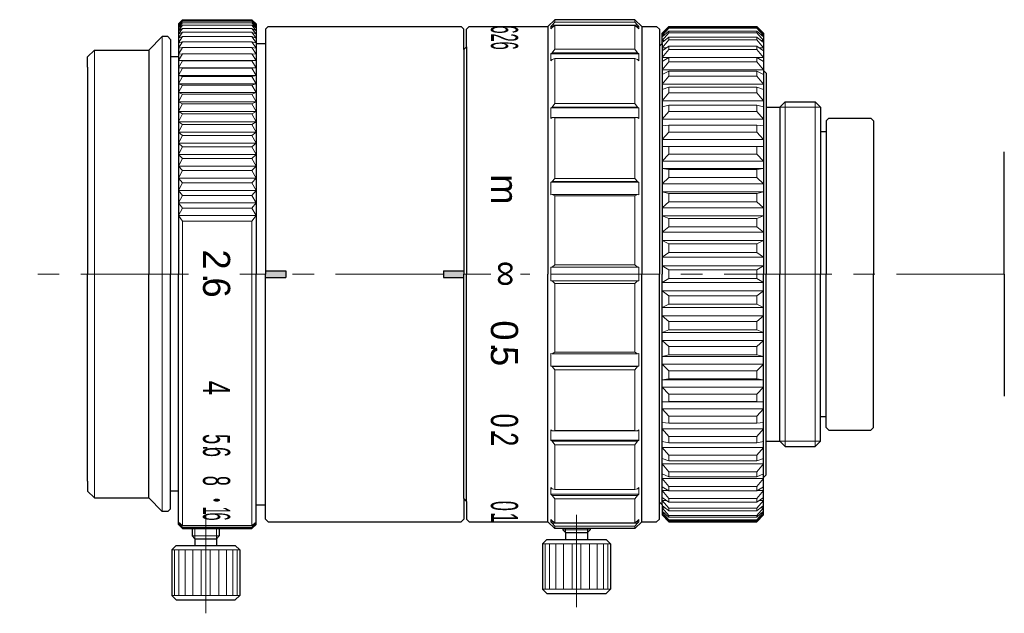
# Model space of a CAD drawing. Header units: millimetres. Extents: x -36 to 180, y 35 to 319.
import ezdxf
from ezdxf.enums import TextEntityAlignment as Align

# ---------------------------------------------------------------- set-up
doc = ezdxf.new("R2010")
doc.units = ezdxf.units.MM
doc.header["$LTSCALE"] = 0.25
doc.linetypes.add('CENTER', pattern=[50.8, 31.75, -6.35, 6.35, -6.35])
for name, color, linetype, lineweight in [('01_中心線', 1, 'CENTER', 20), ('02_ﾊｯﾁﾝｸﾞ・遮光線', 7, 'Continuous', 9), ('03_寸法・文字', 50, 'Continuous', 20), ('iris＆image_circle', 7, 'Continuous', 30), ('画層1', 7, 'Continuous', 30)]:
    doc.layers.add(name, color=color, linetype=linetype, lineweight=lineweight)
doc.styles.add('VS Standard', font='txt', dxfattribs={"height": 3})

msp = doc.modelspace()

# ---------------------------------------------------------------- hatches: boundary and pattern name
at = {"layer": '02_ﾊｯﾁﾝｸﾞ・遮光線'}
h = msp.add_hatch(color=256, dxfattribs=at)
h.dxf.hatch_style = 1
edge = h.paths.add_edge_path()
edge.add_ellipse((-21.745, 283.34), major_axis=(-0.247, 0), ratio=0.449994, start_angle=0, end_angle=360)
at = {"layer": '03_寸法・文字'}
h = msp.add_hatch(color=256, dxfattribs=at)
h.dxf.hatch_style = 1
h.paths.add_polyline_path([(-16.65, 300.25), (-18.15, 300.25), (-18.15, 299.75), (-16.65, 299.75)])
h = msp.add_hatch(color=256, dxfattribs=at)
h.dxf.hatch_style = 1
h.paths.add_polyline_path([(-3.55, 300.25), (-5.05, 300.25), (-5.05, 299.75), (-3.55, 299.75)])

# ---------------------------------------------------------------- linework, layer by layer
at = {"layer": '01_中心線'}
for p, q in [((-23.813, 300), (-36.25, 300)), ((-18.15, 300), (-20.03, 300)), ((-5.05, 300), (-16.65, 300)), ((-1.547, 300), (-3.55, 300)), ((36.25, 300), (0.63, 300)), ((-22.55, 275), (-22.55, 282.25)), ((4.75, 282.25), (4.75, 275.45))]:
    msp.add_line(p, q, dxfattribs=at)
at = {"layer": 'iris＆image_circle'}
for q in [(36.25, 309.004), (36.25, 290.996)]:
    msp.add_line((36.25, 300), q, dxfattribs=at)
at = {"layer": '画層1'}
for p, q in [((-24.55, 318.45), (-24.25, 318.75)), ((-24.55, 318.45), (-24.55, 316)), ((-24.25, 318.75), (-19.15, 318.75)), ((-19.15, 318.75), (-18.85, 318.45)), ((-18.85, 318.45), (-18.85, 317)), ((3.15, 318.75), (2.65, 318.25)), ((9.05, 318.75), (3.15, 318.75)), ((9.55, 318.25), (9.05, 318.75)), ((-18.15, 318.05), (-17.95, 318.25)), ((-18.15, 318.05), (-18.15, 317)), ((-17.95, 318.25), (-3.75, 318.25)), ((-3.75, 318.25), (-3.55, 318.05)), ((-3.55, 316.55), (-3.55, 318.05)), ((-3.15, 318.25), (-3.35, 318.05)), ((-3.35, 316.75), (-3.35, 318.05)), ((-3.15, 318.25), (2.65, 318.25)), ((2.65, 318.25), (2.65, 300)), ((9.55, 318.25), (10.65, 318.25)), ((9.55, 318.25), (9.55, 300)), ((10.65, 318.25), (10.85, 318.05)), ((10.85, 318.05), (10.85, 316.8)), ((11.55, 318.25), (11.05, 317.75)), ((11.55, 318.25), (11.05, 317.75)), ((11.05, 317), (11.05, 317.75)), ((11.05, 317), (11.05, 317.75)), ((11.55, 318.25), (18.02, 318.25)), ((11.55, 318.25), (18.02, 318.25)), ((18.02, 318.25), (18.52, 317.75)), ((18.02, 318.25), (18.52, 317.75)), ((18.52, 317.75), (18.52, 315)), ((18.52, 317.75), (18.52, 315)), ((-25.75, 317.5), (-26.75, 316.5)), ((-25.35, 317.5), (-25.75, 317.5)), ((-25.35, 317.5), (-25.15, 317.3)), ((-25.15, 317.3), (-25.15, 316)), ((-18.85, 317), (-18.15, 317)), ((-18.85, 317), (-18.85, 300)), ((-18.15, 317), (-18.15, 300)), ((10.85, 316.8), (11.05, 317)), ((11.05, 317), (11.05, 300)), ((11.05, 317), (11.05, 300)), ((-31.25, 316), (-30.75, 316.5)), ((-30.75, 316.5), (-26.75, 316.5)), ((-26.75, 316.5), (-26.75, 300)), ((-3.35, 316.75), (-3.55, 316.55)), ((-3.55, 316.55), (-3.55, 300)), ((-3.35, 316.75), (-3.35, 316.75)), ((-3.35, 316.75), (-3.35, 300)), ((10.85, 316.8), (10.85, 300)), ((-31.25, 315.25), (-31.25, 316)), ((-24.55, 316), (-25.15, 316)), ((-25.15, 316), (-25.15, 300)), ((-24.55, 316), (-24.55, 300)), ((-31.25, 315.25), (-31.25, 300)), ((18.52, 315), (18.72, 314.8)), ((18.52, 315), (18.52, 300)), ((18.72, 314.8), (18.72, 312.303)), ((19.72, 312.303), (20.117, 312.7)), ((20.117, 312.7), (22.323, 312.7)), ((22.72, 312.303), (22.323, 312.7)), ((18.72, 312.303), (19.72, 312.303)), ((18.72, 312.303), (18.72, 300)), ((19.72, 312.303), (19.72, 312.303)), ((19.72, 312.303), (19.72, 300)), ((22.72, 312.303), (22.72, 310.5)), ((23.128, 311.3), (23.328, 311.5)), ((23.128, 311.3), (23.128, 310.5)), ((23.328, 311.5), (26.428, 311.5)), ((26.428, 311.5), (26.628, 311.3)), ((26.628, 311.3), (26.628, 300)), ((22.72, 310.5), (23.128, 310.5)), ((22.72, 310.5), (22.72, 300)), ((23.128, 310.5), (23.128, 300)), ((-18.15, 300.25), (-16.65, 300.25)), ((-16.65, 300.25), (-16.65, 299.75)), ((-5.05, 300.25), (-5.05, 299.75)), ((-5.05, 300.25), (-3.55, 300.25)), ((-31.25, 284.75), (-31.25, 300)), ((-26.75, 283.5), (-26.75, 300)), ((-25.15, 284), (-25.15, 300)), ((-24.55, 284), (-24.55, 300)), ((-18.85, 283), (-18.85, 300)), ((-18.15, 283), (-18.15, 300)), ((-18.15, 299.75), (-16.65, 299.75)), ((-5.05, 299.75), (-3.55, 299.75)), ((-3.55, 283.45), (-3.55, 300)), ((-3.35, 283.25), (-3.35, 300)), ((2.65, 281.75), (2.65, 300)), ((9.55, 281.75), (9.55, 300)), ((10.85, 283.2), (10.85, 300)), ((11.05, 283), (11.05, 300)), ((18.52, 285), (18.52, 300)), ((18.72, 287.697), (18.72, 300)), ((19.72, 287.697), (19.72, 300)), ((22.72, 289.5), (22.72, 300)), ((23.128, 289.5), (23.128, 300)), ((26.628, 288.7), (26.628, 300)), ((22.72, 287.697), (22.72, 289.5)), ((22.72, 289.5), (23.128, 289.5)), ((23.128, 288.7), (23.128, 289.5)), ((23.128, 288.7), (23.328, 288.5)), ((26.428, 288.5), (26.628, 288.7)), ((22.72, 287.697), (22.72, 288.25)), ((23.328, 288.5), (26.428, 288.5)), ((18.72, 285.2), (18.72, 287.697)), ((18.72, 287.697), (19.72, 287.697)), ((19.72, 287.697), (19.72, 287.697)), ((19.72, 287.697), (20.117, 287.3)), ((20.117, 287.3), (22.323, 287.3)), ((22.72, 287.697), (22.323, 287.3)), ((18.52, 285), (18.72, 285.2)), ((18.52, 282.25), (18.52, 285)), ((18.52, 282.25), (18.52, 285)), ((-31.25, 284.75), (-31.25, 284)), ((-31.25, 284), (-30.75, 283.5)), ((-30.75, 283.5), (-26.75, 283.5)), ((-25.75, 282.5), (-26.75, 283.5)), ((-24.55, 284), (-25.15, 284)), ((-25.15, 282.7), (-25.15, 284)), ((-24.55, 281.55), (-24.55, 284)), ((-18.85, 281.55), (-18.85, 283)), ((-18.85, 283), (-18.15, 283)), ((-18.15, 281.95), (-18.15, 283)), ((-3.35, 283.25), (-3.55, 283.45)), ((-3.55, 283.45), (-3.55, 281.95)), ((-3.35, 283.25), (-3.35, 281.95)), ((-3.35, 283.25), (-3.35, 283.25)), ((10.85, 283.2), (11.05, 283)), ((10.85, 281.95), (10.85, 283.2)), ((11.05, 283), (11.05, 282.25)), ((11.05, 283), (11.05, 282.25)), ((-25.35, 282.5), (-25.75, 282.5)), ((-25.35, 282.5), (-25.15, 282.7)), ((11.55, 281.75), (11.05, 282.25)), ((11.55, 281.75), (11.05, 282.25)), ((18.02, 281.75), (18.52, 282.25)), ((-24.55, 281.55), (-24.25, 281.25)), ((-19.15, 281.25), (-18.85, 281.55)), ((-18.15, 281.95), (-17.95, 281.75)), ((-17.95, 281.75), (-3.75, 281.75)), ((-3.75, 281.75), (-3.55, 281.95)), ((-3.15, 281.75), (-3.35, 281.95)), ((-3.15, 281.75), (2.65, 281.75)), ((3.15, 281.25), (2.65, 281.75)), ((9.55, 281.75), (9.05, 281.25)), ((9.55, 281.75), (10.65, 281.75)), ((10.65, 281.75), (10.85, 281.95)), ((11.55, 281.75), (18.02, 281.75)), ((11.55, 281.75), (18.02, 281.75)), ((-24.25, 281.25), (-19.15, 281.25)), ((-23.55, 281.25), (-23.55, 280.7)), ((-23.35, 280.5), (-23.55, 280.7)), ((-21.55, 280.7), (-21.75, 280.5)), ((-21.55, 281.25), (-21.55, 280.7)), ((9.05, 281.25), (3.15, 281.25)), ((3.75, 281.25), (3.75, 281.15)), ((3.95, 280.95), (3.75, 281.15)), ((3.95, 280.95), (3.95, 280.45)), ((3.95, 280.95), (5.55, 280.95)), ((5.75, 281.15), (5.55, 280.95)), ((5.55, 280.95), (5.55, 280.45)), ((5.75, 281.25), (5.75, 281.15)), ((-24.725, 280), (-25.05, 279.675)), ((-24.725, 280), (-20.375, 280)), ((-23.35, 280.5), (-23.35, 280)), ((-23.35, 280.5), (-21.75, 280.5)), ((-21.75, 280.5), (-21.75, 280)), ((-20.375, 280), (-20.05, 279.675)), ((2.575, 280.45), (2.25, 280.125)), ((2.25, 280.125), (2.25, 276.775)), ((2.575, 280.45), (6.925, 280.45)), ((6.925, 280.45), (7.25, 280.125)), ((7.25, 280.125), (7.25, 276.775)), ((-25.05, 279.675), (-25.05, 276.325)), ((-20.05, 279.675), (-20.05, 276.325)), ((-24.725, 276), (-25.05, 276.325)), ((-20.375, 276), (-20.05, 276.325)), ((2.575, 276.45), (2.25, 276.775)), ((2.575, 276.45), (6.925, 276.45)), ((6.925, 276.45), (7.25, 276.775)), ((-24.725, 276), (-20.375, 276))]:
    msp.add_line(p, q, dxfattribs=at)
at = {"layer": '画層1', "lineweight": 9}
for p, q in [((-24.55, 318.444), (-24.25, 318.75)), ((-24.55, 318.393), (-24.25, 318.724)), ((-24.25, 318.724), (-24.55, 318.444)), ((-24.55, 318.292), (-24.25, 318.647)), ((-24.25, 318.647), (-24.55, 318.393)), ((-24.55, 318.141), (-24.25, 318.519)), ((-24.25, 318.519), (-24.55, 318.292)), ((-24.55, 317.938), (-24.25, 318.34)), ((-24.25, 318.34), (-24.55, 318.141)), ((-19.15, 318.724), (-24.25, 318.724)), ((-19.15, 318.647), (-24.25, 318.647)), ((-19.15, 318.519), (-24.25, 318.519)), ((-19.15, 318.34), (-24.25, 318.34)), ((-18.85, 318.444), (-19.15, 318.75)), ((-18.85, 318.393), (-19.15, 318.724)), ((-19.15, 318.724), (-18.85, 318.444)), ((-18.85, 318.292), (-19.15, 318.647)), ((-19.15, 318.647), (-18.85, 318.393)), ((-18.85, 318.141), (-19.15, 318.519)), ((-19.15, 318.519), (-18.85, 318.292)), ((-18.85, 317.938), (-19.15, 318.34)), ((-19.15, 318.34), (-18.85, 318.141)), ((2.95, 318.355), (2.85, 318.257)), ((3.15, 318.572), (2.95, 318.355)), ((9.25, 318.355), (2.95, 318.355)), ((3.15, 318.333), (2.95, 318.181)), ((3.15, 318.572), (3.15, 318.75)), ((9.05, 318.572), (3.15, 318.572)), ((9.05, 318.333), (3.15, 318.333)), ((3.15, 316.571), (3.15, 318.333)), ((9.05, 318.572), (9.05, 318.75)), ((9.05, 318.572), (9.25, 318.355)), ((9.05, 316.571), (9.05, 318.333)), ((9.05, 318.333), (9.25, 318.181)), ((9.25, 318.355), (9.35, 318.257)), ((-24.55, 317.69), (-24.25, 318.111)), ((-24.25, 318.111), (-24.55, 317.938)), ((-24.55, 317.392), (-24.25, 317.832)), ((-24.25, 317.832), (-24.55, 317.69)), ((-19.15, 318.111), (-24.25, 318.111)), ((-19.15, 317.832), (-24.25, 317.832)), ((-18.85, 317.69), (-19.15, 318.111)), ((-19.15, 318.111), (-18.85, 317.938)), ((-18.85, 317.392), (-19.15, 317.832)), ((-19.15, 317.832), (-18.85, 317.69)), ((2.85, 318.257), (3.049, 318.257)), ((2.85, 318.083), (2.85, 318.257)), ((2.95, 318.181), (2.85, 318.083)), ((9.35, 318.257), (9.151, 318.257)), ((9.25, 318.181), (9.35, 318.083)), ((9.35, 318.083), (9.35, 318.257)), ((11.55, 318.247), (11.05, 317.739)), ((11.05, 317.707), (11.55, 318.181)), ((11.55, 318.114), (11.05, 317.577)), ((11.55, 317.915), (11.05, 317.48)), ((11.55, 317.782), (11.05, 317.223)), ((11.05, 317.739), (11.084, 317.739)), ((11.05, 317.577), (11.162, 317.577)), ((11.55, 318.25), (11.55, 318.247)), ((11.55, 318.247), (18.02, 318.247)), ((11.55, 318.181), (11.55, 318.114)), ((11.55, 318.181), (18.02, 318.181)), ((11.55, 318.114), (18.02, 318.114)), ((11.55, 317.915), (11.55, 317.782)), ((11.55, 317.915), (18.02, 317.915)), ((11.55, 317.782), (18.02, 317.782)), ((18.02, 318.25), (18.02, 318.247)), ((18.52, 317.739), (18.02, 318.247)), ((18.02, 318.181), (18.02, 318.114)), ((18.02, 318.181), (18.52, 317.707)), ((18.52, 317.577), (18.02, 318.114)), ((18.02, 317.915), (18.02, 317.782)), ((18.02, 317.915), (18.52, 317.48)), ((18.52, 317.223), (18.02, 317.782)), ((18.408, 317.577), (18.52, 317.577)), ((18.52, 317.739), (18.486, 317.739)), ((-24.55, 317.046), (-24.25, 317.505)), ((-24.25, 317.505), (-24.55, 317.392)), ((-24.55, 316.653), (-24.25, 317.129)), ((-24.25, 317.129), (-24.55, 317.046)), ((-19.15, 317.505), (-24.25, 317.505)), ((-19.15, 317.129), (-24.25, 317.129)), ((-18.85, 317.046), (-19.15, 317.505)), ((-19.15, 317.505), (-18.85, 317.392)), ((-18.85, 316.653), (-19.15, 317.129)), ((-19.15, 317.129), (-18.85, 317.046)), ((11.55, 317.453), (11.05, 317.062)), ((11.55, 317.256), (11.05, 316.68)), ((11.05, 317.223), (11.255, 317.223)), ((11.55, 317.453), (11.55, 317.256)), ((11.55, 317.453), (18.02, 317.453)), ((11.55, 317.256), (18.02, 317.256)), ((18.02, 317.453), (18.02, 317.256)), ((18.02, 317.453), (18.52, 317.062)), ((18.52, 316.68), (18.02, 317.256)), ((18.315, 317.223), (18.52, 317.223)), ((-24.55, 316.214), (-24.25, 316.706)), ((-24.25, 316.706), (-24.55, 316.653)), ((-24.55, 315.732), (-24.25, 316.238)), ((-24.25, 316.238), (-24.55, 316.214)), ((-19.15, 316.706), (-24.25, 316.706)), ((-19.15, 316.238), (-24.25, 316.238)), ((-18.85, 316.214), (-19.15, 316.706)), ((-19.15, 316.706), (-18.85, 316.653)), ((-18.85, 315.732), (-19.15, 316.238)), ((-19.15, 316.238), (-18.85, 316.214)), ((2.95, 316.315), (2.85, 316.228)), ((9.35, 316.228), (2.85, 316.228)), ((2.85, 315.728), (2.85, 316.228)), ((3.15, 316.571), (2.95, 316.315)), ((9.25, 316.315), (2.95, 316.315)), ((9.05, 316.571), (3.15, 316.571)), ((9.05, 316.571), (9.25, 316.315)), ((9.25, 316.315), (9.35, 316.228)), ((9.35, 315.728), (9.35, 316.228)), ((11.55, 316.799), (11.05, 316.458)), ((11.05, 316.68), (11.375, 316.68)), ((11.55, 316.54), (11.05, 315.954)), ((11.55, 316.799), (11.55, 316.54)), ((11.55, 316.799), (18.02, 316.799)), ((11.55, 316.54), (18.02, 316.54)), ((18.02, 316.799), (18.02, 316.54)), ((18.02, 316.799), (18.52, 316.458)), ((18.52, 315.954), (18.02, 316.54)), ((18.195, 316.68), (18.52, 316.68)), ((-18.85, 315.732), (-24.55, 315.732)), ((-24.25, 315.725), (-24.55, 315.732)), ((-24.55, 315.205), (-24.25, 315.725)), ((-19.15, 315.725), (-24.25, 315.725)), ((-19.15, 315.725), (-18.85, 315.732)), ((-18.85, 315.205), (-19.15, 315.725)), ((2.95, 315.815), (2.85, 315.728)), ((3.15, 315.883), (2.95, 315.815)), ((9.05, 315.883), (3.15, 315.883)), ((3.15, 312.571), (3.15, 315.883)), ((9.05, 312.571), (9.05, 315.883)), ((9.05, 315.883), (9.25, 315.815)), ((9.25, 315.815), (9.35, 315.728)), ((11.55, 315.962), (11.05, 315.672)), ((11.05, 315.954), (11.536, 315.954)), ((11.55, 315.643), (11.05, 315.053)), ((11.55, 315.962), (11.55, 315.643)), ((11.55, 315.962), (18.02, 315.962)), ((11.55, 315.643), (18.02, 315.643)), ((18.02, 315.962), (18.02, 315.643)), ((18.02, 315.962), (18.52, 315.672)), ((18.52, 315.053), (18.02, 315.643)), ((18.034, 315.954), (18.52, 315.954)), ((-18.85, 315.205), (-24.55, 315.205)), ((-24.25, 315.169), (-24.55, 315.205)), ((-24.55, 314.638), (-24.25, 315.169)), ((-19.15, 315.169), (-24.25, 315.169)), ((-19.15, 315.169), (-18.85, 315.205)), ((-18.85, 314.638), (-19.15, 315.169)), ((11.05, 315.053), (18.52, 315.053)), ((11.05, 314.715), (11.55, 314.95)), ((11.55, 314.95), (11.55, 314.575)), ((11.55, 314.95), (18.02, 314.95)), ((18.02, 314.95), (18.02, 314.575)), ((18.02, 314.95), (18.52, 314.715)), ((-18.85, 314.638), (-24.55, 314.638)), ((-24.25, 314.571), (-24.55, 314.638)), ((-24.55, 314.029), (-24.25, 314.571)), ((-18.85, 314.029), (-24.55, 314.029)), ((-24.25, 313.934), (-24.55, 314.029)), ((-24.55, 313.383), (-24.25, 313.934)), ((-19.15, 314.571), (-24.25, 314.571)), ((-19.15, 313.934), (-24.25, 313.934)), ((-19.15, 314.571), (-18.85, 314.638)), ((-18.85, 314.029), (-19.15, 314.571)), ((-19.15, 313.934), (-18.85, 314.029)), ((-18.85, 313.383), (-19.15, 313.934)), ((11.55, 314.575), (11.05, 313.987)), ((11.05, 313.987), (18.52, 313.987)), ((11.55, 314.575), (18.02, 314.575)), ((18.52, 313.987), (18.02, 314.575)), ((-18.85, 313.383), (-24.55, 313.383)), ((-24.25, 313.258), (-24.55, 313.383)), ((-24.55, 312.7), (-24.25, 313.258)), ((-19.15, 313.258), (-24.25, 313.258)), ((-19.15, 313.258), (-18.85, 313.383)), ((-18.85, 312.7), (-19.15, 313.258)), ((11.05, 313.597), (11.55, 313.773)), ((11.55, 313.347), (11.05, 312.768)), ((11.55, 313.773), (11.55, 313.347)), ((11.55, 313.773), (18.02, 313.773)), ((11.55, 313.347), (18.02, 313.347)), ((18.02, 313.773), (18.02, 313.347)), ((18.02, 313.773), (18.52, 313.597)), ((18.52, 312.768), (18.02, 313.347)), ((-18.85, 312.7), (-24.55, 312.7)), ((-24.25, 312.546), (-24.55, 312.7)), ((-24.55, 311.982), (-24.25, 312.546)), ((-19.15, 312.546), (-24.25, 312.546)), ((-19.15, 312.546), (-18.85, 312.7)), ((-18.85, 311.982), (-19.15, 312.546)), ((3.15, 312.571), (2.95, 312.307)), ((9.05, 312.571), (3.15, 312.571)), ((9.05, 312.571), (9.25, 312.307)), ((11.05, 312.768), (18.52, 312.768)), ((20.117, 312.7), (20.117, 300)), ((22.323, 312.7), (22.323, 300)), ((-18.85, 311.982), (-24.55, 311.982)), ((-24.25, 311.8), (-24.55, 311.982)), ((-24.55, 311.231), (-24.25, 311.8)), ((-19.15, 311.8), (-24.25, 311.8)), ((-19.15, 311.8), (-18.85, 311.982)), ((-18.85, 311.231), (-19.15, 311.8)), ((2.95, 312.307), (2.85, 312.242)), ((9.35, 312.242), (2.85, 312.242)), ((2.85, 311.476), (2.85, 312.242)), ((9.25, 312.307), (2.95, 312.307)), ((9.25, 312.307), (9.35, 312.242)), ((9.35, 311.476), (9.35, 312.242)), ((11.05, 312.33), (11.55, 312.446)), ((11.55, 311.973), (11.05, 311.409)), ((11.55, 312.446), (11.55, 311.973)), ((11.55, 312.446), (18.02, 312.446)), ((11.55, 311.973), (18.02, 311.973)), ((18.02, 312.446), (18.02, 311.973)), ((18.02, 312.446), (18.52, 312.33)), ((18.52, 311.409), (18.02, 311.973)), ((19.72, 312.303), (22.72, 312.303)), ((-18.85, 311.231), (-24.55, 311.231)), ((-24.25, 311.021), (-24.55, 311.231)), ((-19.15, 311.021), (-18.85, 311.231)), ((2.95, 311.541), (2.85, 311.476)), ((9.25, 311.541), (2.95, 311.541)), ((3.15, 311.518), (2.95, 311.541)), ((9.05, 311.518), (3.15, 311.518)), ((3.15, 307.055), (3.15, 311.518)), ((9.05, 311.518), (9.25, 311.541)), ((9.05, 307.055), (9.05, 311.518)), ((9.25, 311.541), (9.35, 311.476)), ((11.05, 311.409), (18.52, 311.409)), ((-24.55, 310.45), (-24.25, 311.021)), ((-18.85, 310.45), (-24.55, 310.45)), ((-24.25, 310.212), (-24.55, 310.45)), ((-19.15, 311.021), (-24.25, 311.021)), ((-18.85, 310.45), (-19.15, 311.021)), ((-19.15, 310.212), (-18.85, 310.45)), ((11.05, 310.928), (11.55, 310.983)), ((11.55, 310.468), (11.05, 309.926)), ((11.55, 310.983), (11.55, 310.468)), ((11.55, 310.983), (18.02, 310.983)), ((11.55, 310.468), (18.02, 310.468)), ((18.02, 310.983), (18.02, 310.468)), ((18.02, 310.983), (18.52, 310.928)), ((18.52, 309.926), (18.02, 310.468)), ((-24.55, 309.64), (-24.25, 310.212)), ((-18.85, 309.64), (-24.55, 309.64)), ((-24.25, 309.375), (-24.55, 309.64)), ((-19.15, 310.212), (-24.25, 310.212)), ((-18.85, 309.64), (-19.15, 310.212)), ((-19.15, 309.375), (-18.85, 309.64)), ((11.05, 309.926), (18.52, 309.926)), ((-24.55, 308.803), (-24.25, 309.375)), ((-19.15, 309.375), (-24.25, 309.375)), ((-18.85, 308.803), (-19.15, 309.375)), ((11.05, 309.406), (11.55, 309.399)), ((11.05, 309.406), (18.52, 309.406)), ((11.55, 309.399), (11.55, 308.848)), ((11.55, 309.399), (18.02, 309.399)), ((18.02, 309.399), (18.52, 309.406)), ((18.02, 309.399), (18.02, 308.848)), ((-18.85, 308.803), (-24.55, 308.803)), ((-24.25, 308.512), (-24.55, 308.803)), ((-24.55, 307.944), (-24.25, 308.512)), ((-19.15, 308.512), (-24.25, 308.512)), ((-19.15, 308.512), (-18.85, 308.803)), ((-18.85, 307.944), (-19.15, 308.512)), ((11.55, 308.848), (11.05, 308.333)), ((11.05, 308.333), (18.52, 308.333)), ((11.55, 308.848), (18.02, 308.848)), ((18.52, 308.333), (18.02, 308.848)), ((-18.85, 307.944), (-24.55, 307.944)), ((-24.25, 307.626), (-24.55, 307.944)), ((-24.55, 307.062), (-24.25, 307.626)), ((-19.15, 307.626), (-24.25, 307.626)), ((-19.15, 307.626), (-18.85, 307.944)), ((-18.85, 307.062), (-19.15, 307.626)), ((11.05, 307.781), (11.55, 307.713)), ((11.05, 307.781), (18.52, 307.781)), ((11.55, 307.713), (11.55, 307.131)), ((11.55, 307.713), (18.02, 307.713)), ((18.02, 307.713), (18.52, 307.781)), ((18.02, 307.713), (18.02, 307.131)), ((-18.85, 307.062), (-24.55, 307.062)), ((-24.25, 306.719), (-24.55, 307.062)), ((-24.55, 306.16), (-24.25, 306.719)), ((-19.15, 306.719), (-24.25, 306.719)), ((-19.15, 306.719), (-18.85, 307.062)), ((-18.85, 306.16), (-19.15, 306.719)), ((2.95, 306.814), (2.85, 306.78)), ((9.35, 306.78), (2.85, 306.78)), ((2.85, 305.84), (2.85, 306.78)), ((3.15, 307.055), (2.95, 306.814)), ((9.25, 306.814), (2.95, 306.814)), ((9.05, 307.055), (3.15, 307.055)), ((9.05, 307.055), (9.25, 306.814)), ((9.25, 306.814), (9.35, 306.78)), ((9.35, 305.84), (9.35, 306.78)), ((11.55, 307.131), (11.05, 306.649)), ((11.55, 307.131), (18.02, 307.131)), ((18.52, 306.649), (18.02, 307.131)), ((-18.85, 306.16), (-24.55, 306.16)), ((-24.25, 305.794), (-24.55, 306.16)), ((-19.15, 305.794), (-18.85, 306.16)), ((11.05, 306.649), (18.52, 306.649)), ((11.05, 306.071), (11.55, 305.942)), ((11.05, 306.071), (18.52, 306.071)), ((18.02, 305.942), (18.52, 306.071)), ((-24.55, 305.241), (-24.25, 305.794)), ((-18.85, 305.241), (-24.55, 305.241)), ((-24.25, 304.853), (-24.55, 305.241)), ((-19.15, 305.794), (-24.25, 305.794)), ((-18.85, 305.241), (-19.15, 305.794)), ((-19.15, 304.853), (-18.85, 305.241)), ((2.95, 305.875), (2.85, 305.84)), ((9.25, 305.875), (2.95, 305.875)), ((3.15, 305.763), (2.95, 305.875)), ((9.05, 305.763), (3.15, 305.763)), ((3.15, 300.687), (3.15, 305.763)), ((9.05, 305.763), (9.25, 305.875)), ((9.05, 300.687), (9.05, 305.763)), ((9.25, 305.875), (9.35, 305.84)), ((11.55, 305.336), (11.05, 304.893)), ((11.55, 305.942), (11.55, 305.336)), ((11.55, 305.942), (18.02, 305.942)), ((11.55, 305.336), (18.02, 305.336)), ((18.02, 305.942), (18.02, 305.336)), ((18.52, 304.893), (18.02, 305.336)), ((-24.55, 304.307), (-24.25, 304.853)), ((-19.15, 304.853), (-24.25, 304.853)), ((-18.85, 304.307), (-19.15, 304.853)), ((11.05, 304.893), (18.52, 304.893)), ((-18.85, 304.307), (-24.55, 304.307)), ((-24.25, 303.898), (-24.55, 304.307)), ((-19.15, 303.898), (-24.25, 303.898)), ((-24.25, 303.898), (-24.25, 281.481)), ((-19.15, 303.898), (-18.85, 304.307)), ((-19.15, 303.898), (-19.15, 281.481)), ((11.05, 304.294), (11.55, 304.105)), ((11.05, 304.294), (18.52, 304.294)), ((11.55, 304.105), (11.55, 303.482)), ((11.55, 304.105), (18.02, 304.105)), ((18.02, 304.105), (18.52, 304.294)), ((18.02, 304.105), (18.02, 303.482)), ((11.55, 303.482), (11.05, 303.082)), ((11.05, 303.082), (18.52, 303.082)), ((11.55, 303.482), (18.02, 303.482)), ((18.52, 303.082), (18.02, 303.482)), ((11.05, 302.47), (11.55, 302.224)), ((11.05, 302.47), (18.52, 302.47)), ((18.02, 302.224), (18.52, 302.47)), ((11.55, 302.224), (11.55, 301.591)), ((11.55, 302.224), (18.02, 302.224)), ((18.02, 302.224), (18.02, 301.591)), ((11.55, 301.591), (11.05, 301.238)), ((11.05, 301.238), (18.52, 301.238)), ((11.55, 301.591), (18.02, 301.591)), ((18.02, 301.591), (18.52, 301.238)), ((9.35, 300.5), (2.85, 300.5)), ((2.85, 300), (2.85, 300.5)), ((3.15, 300.687), (2.95, 300.5)), ((9.05, 300.687), (3.15, 300.687)), ((9.05, 300.687), (9.25, 300.5)), ((9.35, 300), (9.35, 300.5)), ((11.55, 300.319), (11.05, 300.619)), ((11.05, 300.619), (18.52, 300.619)), ((11.55, 300.319), (11.55, 300)), ((11.55, 300.319), (18.02, 300.319)), ((18.02, 300.319), (18.52, 300.619)), ((18.02, 300.319), (18.02, 300)), ((2.85, 300), (2.85, 299.5)), ((9.35, 299.5), (2.85, 299.5)), ((3.15, 299.313), (2.95, 299.5)), ((9.05, 299.313), (9.25, 299.5)), ((9.35, 300), (9.35, 299.5)), ((11.55, 299.681), (11.05, 299.381)), ((11.55, 299.681), (11.55, 300)), ((11.55, 299.681), (18.02, 299.681)), ((18.02, 299.681), (18.02, 300)), ((18.02, 299.681), (18.52, 299.381)), ((20.117, 287.3), (20.117, 300)), ((22.323, 287.3), (22.323, 300)), ((9.05, 299.313), (3.15, 299.313)), ((3.15, 299.313), (3.15, 294.237)), ((9.05, 299.313), (9.05, 294.237)), ((11.05, 299.381), (18.52, 299.381)), ((11.55, 298.409), (11.05, 298.762)), ((11.05, 298.762), (18.52, 298.762)), ((18.02, 298.409), (18.52, 298.762)), ((11.55, 297.776), (11.55, 298.409)), ((11.55, 298.409), (18.02, 298.409)), ((18.02, 297.776), (18.02, 298.409)), ((11.05, 297.53), (11.55, 297.776)), ((11.05, 297.53), (18.52, 297.53)), ((11.55, 297.776), (18.02, 297.776)), ((18.02, 297.776), (18.52, 297.53)), ((11.55, 296.518), (11.05, 296.918)), ((11.05, 296.918), (18.52, 296.918)), ((18.52, 296.918), (18.02, 296.518)), ((11.05, 295.706), (11.55, 295.895)), ((11.55, 295.895), (11.55, 296.518)), ((11.55, 296.518), (18.02, 296.518)), ((11.55, 295.895), (18.02, 295.895)), ((18.02, 295.895), (18.02, 296.518)), ((18.02, 295.895), (18.52, 295.706)), ((11.05, 295.706), (18.52, 295.706)), ((11.55, 294.664), (11.05, 295.107)), ((11.05, 295.107), (18.52, 295.107)), ((18.52, 295.107), (18.02, 294.664)), ((11.55, 294.058), (11.55, 294.664)), ((11.55, 294.664), (18.02, 294.664)), ((18.02, 294.058), (18.02, 294.664)), ((2.85, 294.16), (2.85, 293.22)), ((2.95, 294.125), (2.85, 294.16)), ((3.15, 294.237), (2.95, 294.125)), ((9.25, 294.125), (2.95, 294.125)), ((9.05, 294.237), (3.15, 294.237)), ((9.05, 294.237), (9.25, 294.125)), ((9.25, 294.125), (9.35, 294.16)), ((9.35, 294.16), (9.35, 293.22)), ((11.05, 293.929), (11.55, 294.058)), ((11.05, 293.929), (18.52, 293.929)), ((11.55, 294.058), (18.02, 294.058)), ((18.02, 294.058), (18.52, 293.929)), ((9.35, 293.22), (2.85, 293.22)), ((2.95, 293.186), (2.85, 293.22)), ((9.25, 293.186), (2.95, 293.186)), ((3.15, 292.945), (2.95, 293.186)), ((9.05, 292.945), (3.15, 292.945)), ((3.15, 292.945), (3.15, 288.482)), ((9.05, 292.945), (9.25, 293.186)), ((9.05, 292.945), (9.05, 288.482)), ((9.25, 293.186), (9.35, 293.22)), ((11.55, 292.869), (11.05, 293.351)), ((11.05, 293.351), (18.52, 293.351)), ((18.52, 293.351), (18.02, 292.869)), ((11.05, 292.219), (11.55, 292.287)), ((11.05, 292.219), (18.52, 292.219)), ((11.55, 292.287), (11.55, 292.869)), ((11.55, 292.869), (18.02, 292.869)), ((11.55, 292.287), (18.02, 292.287)), ((18.02, 292.287), (18.02, 292.869)), ((18.02, 292.287), (18.52, 292.219)), ((11.55, 291.152), (11.05, 291.667)), ((11.05, 291.667), (18.52, 291.667)), ((18.52, 291.667), (18.02, 291.152)), ((11.55, 290.601), (11.55, 291.152)), ((11.55, 291.152), (18.02, 291.152)), ((18.02, 290.601), (18.02, 291.152)), ((11.05, 290.594), (11.55, 290.601)), ((11.05, 290.594), (18.52, 290.594)), ((11.55, 289.532), (11.05, 290.074)), ((11.05, 290.074), (18.52, 290.074)), ((11.55, 290.601), (18.02, 290.601)), ((18.02, 290.601), (18.52, 290.594)), ((18.52, 290.074), (18.02, 289.532)), ((11.55, 289.017), (11.55, 289.532)), ((11.55, 289.532), (18.02, 289.532)), ((18.02, 289.017), (18.02, 289.532)), ((11.05, 289.072), (11.55, 289.017)), ((11.55, 288.027), (11.05, 288.591)), ((11.05, 288.591), (18.52, 288.591)), ((11.55, 289.017), (18.02, 289.017)), ((18.02, 289.017), (18.52, 289.072)), ((18.52, 288.591), (18.02, 288.027)), ((2.85, 288.524), (2.85, 287.758)), ((2.95, 288.459), (2.85, 288.524)), ((3.15, 288.482), (2.95, 288.459)), ((9.25, 288.459), (2.95, 288.459)), ((9.05, 288.482), (3.15, 288.482)), ((9.05, 288.482), (9.25, 288.459)), ((9.25, 288.459), (9.35, 288.524)), ((9.35, 288.524), (9.35, 287.758)), ((11.55, 287.554), (11.55, 288.027)), ((11.55, 288.027), (18.02, 288.027)), ((18.02, 287.554), (18.02, 288.027)), ((9.35, 287.758), (2.85, 287.758)), ((2.95, 287.693), (2.85, 287.758)), ((9.25, 287.693), (2.95, 287.693)), ((3.15, 287.429), (2.95, 287.693)), ((9.05, 287.429), (3.15, 287.429)), ((3.15, 287.429), (3.15, 284.117)), ((9.05, 287.429), (9.25, 287.693)), ((9.05, 287.429), (9.05, 284.117)), ((9.25, 287.693), (9.35, 287.758)), ((11.05, 287.67), (11.55, 287.554)), ((11.55, 286.653), (11.05, 287.232)), ((11.05, 287.232), (18.52, 287.232)), ((11.55, 287.554), (18.02, 287.554)), ((18.02, 287.554), (18.52, 287.67)), ((18.52, 287.232), (18.02, 286.653)), ((11.05, 286.403), (11.55, 286.227)), ((11.55, 286.227), (11.55, 286.653)), ((11.55, 286.653), (18.02, 286.653)), ((18.02, 286.227), (18.02, 286.653)), ((18.02, 286.227), (18.52, 286.403)), ((11.55, 285.425), (11.05, 286.013)), ((11.05, 286.013), (18.52, 286.013)), ((11.55, 286.227), (18.02, 286.227)), ((18.52, 286.013), (18.02, 285.425)), ((11.05, 285.285), (11.55, 285.05)), ((11.55, 284.357), (11.05, 284.947)), ((11.05, 284.947), (18.52, 284.947)), ((11.55, 285.05), (11.55, 285.425)), ((11.55, 285.425), (18.02, 285.425)), ((11.55, 285.05), (18.02, 285.05)), ((18.02, 285.05), (18.02, 285.425)), ((18.02, 285.05), (18.52, 285.285)), ((18.52, 284.947), (18.02, 284.357)), ((2.85, 284.272), (2.85, 283.772)), ((2.95, 284.185), (2.85, 284.272)), ((9.25, 284.185), (9.35, 284.272)), ((9.35, 284.272), (9.35, 283.772)), ((11.55, 284.038), (11.05, 284.328)), ((11.55, 284.038), (11.55, 284.357)), ((11.55, 284.357), (18.02, 284.357)), ((18.02, 284.038), (18.02, 284.357)), ((18.02, 284.038), (18.52, 284.328)), ((9.35, 283.772), (2.85, 283.772)), ((2.95, 283.685), (2.85, 283.772)), ((3.15, 284.117), (2.95, 284.185)), ((9.25, 283.685), (2.95, 283.685)), ((3.15, 283.429), (2.95, 283.685)), ((9.05, 284.117), (3.15, 284.117)), ((9.05, 284.117), (9.25, 284.185)), ((9.05, 283.429), (9.25, 283.685)), ((9.25, 283.685), (9.35, 283.772)), ((11.55, 283.46), (11.05, 284.046)), ((11.05, 284.046), (11.536, 284.046)), ((11.55, 283.201), (11.05, 283.542)), ((11.55, 284.038), (18.02, 284.038)), ((18.52, 284.046), (18.02, 283.46)), ((18.02, 283.201), (18.52, 283.542)), ((18.034, 284.046), (18.52, 284.046)), ((9.05, 283.429), (3.15, 283.429)), ((3.15, 283.429), (3.15, 281.667)), ((9.05, 283.429), (9.05, 281.667)), ((11.55, 282.744), (11.05, 283.32)), ((11.05, 283.32), (11.375, 283.32)), ((11.55, 282.547), (11.05, 282.938)), ((11.55, 282.218), (11.05, 282.777)), ((11.05, 282.777), (11.255, 282.777)), ((11.55, 283.201), (11.55, 283.46)), ((11.55, 283.46), (18.02, 283.46)), ((11.55, 283.201), (18.02, 283.201)), ((18.02, 283.201), (18.02, 283.46)), ((18.52, 283.32), (18.02, 282.744)), ((18.02, 282.547), (18.52, 282.938)), ((18.52, 282.777), (18.02, 282.218)), ((18.195, 283.32), (18.52, 283.32)), ((18.315, 282.777), (18.52, 282.777)), ((11.55, 282.085), (11.05, 282.52)), ((11.55, 281.886), (11.05, 282.423)), ((11.05, 282.423), (11.162, 282.423)), ((11.05, 282.293), (11.55, 281.819)), ((11.55, 281.753), (11.05, 282.261)), ((11.05, 282.261), (11.084, 282.261)), ((11.55, 282.547), (11.55, 282.744)), ((11.55, 282.744), (18.02, 282.744)), ((11.55, 282.547), (18.02, 282.547)), ((11.55, 282.085), (11.55, 282.218)), ((11.55, 282.218), (18.02, 282.218)), ((11.55, 282.085), (18.02, 282.085)), ((18.02, 282.547), (18.02, 282.744)), ((18.02, 282.085), (18.52, 282.52)), ((18.52, 282.423), (18.02, 281.886)), ((18.02, 281.819), (18.52, 282.293)), ((18.52, 282.261), (18.02, 281.753)), ((18.02, 281.75), (18.52, 282.25)), ((18.02, 282.085), (18.02, 282.218)), ((18.408, 282.423), (18.52, 282.423)), ((18.52, 282.261), (18.486, 282.261)), ((-24.25, 281.481), (-24.55, 281.708)), ((-24.55, 281.708), (-24.25, 281.353)), ((-24.25, 281.353), (-24.55, 281.607)), ((-24.55, 281.607), (-24.25, 281.276)), ((-24.25, 281.276), (-24.55, 281.556)), ((-24.55, 281.556), (-24.25, 281.25)), ((-19.15, 281.481), (-24.25, 281.481)), ((-19.15, 281.353), (-24.25, 281.353)), ((-19.15, 281.481), (-18.85, 281.708)), ((-18.85, 281.708), (-19.15, 281.353)), ((-19.15, 281.353), (-18.85, 281.607)), ((-18.85, 281.607), (-19.15, 281.276)), ((-19.15, 281.276), (-18.85, 281.556)), ((-18.85, 281.556), (-19.15, 281.25)), ((2.85, 281.917), (2.85, 281.743)), ((2.95, 281.819), (2.85, 281.917)), ((2.85, 281.743), (3.049, 281.743)), ((2.95, 281.645), (2.85, 281.743)), ((3.15, 281.667), (2.95, 281.819)), ((9.25, 281.645), (2.95, 281.645)), ((3.15, 281.428), (2.95, 281.645)), ((9.05, 281.667), (3.15, 281.667)), ((9.05, 281.428), (3.15, 281.428)), ((3.15, 281.428), (3.15, 281.25)), ((9.05, 281.667), (9.25, 281.819)), ((9.05, 281.428), (9.25, 281.645)), ((9.05, 281.428), (9.05, 281.25)), ((9.35, 281.743), (9.151, 281.743)), ((9.25, 281.819), (9.35, 281.917)), ((9.25, 281.645), (9.35, 281.743)), ((9.35, 281.917), (9.35, 281.743)), ((11.55, 281.819), (11.55, 281.886)), ((11.55, 281.886), (18.02, 281.886)), ((11.55, 281.819), (18.02, 281.819)), ((11.55, 281.75), (11.55, 281.753)), ((11.55, 281.753), (18.02, 281.753)), ((18.02, 281.819), (18.02, 281.886)), ((18.02, 281.75), (18.02, 281.753)), ((-19.15, 281.276), (-24.25, 281.276)), ((-23.55, 280.7), (-21.55, 280.7)), ((3.75, 281.15), (5.75, 281.15)), ((2.25, 280.125), (7.25, 280.125)), ((2.44, 276.775), (2.44, 280.125)), ((2.767, 276.775), (2.767, 280.125)), ((3.228, 276.775), (3.228, 280.125)), ((3.793, 276.775), (3.793, 280.125)), ((4.424, 276.775), (4.424, 280.125)), ((5.076, 276.775), (5.076, 280.125)), ((5.707, 276.775), (5.707, 280.125)), ((6.272, 276.775), (6.272, 280.125)), ((6.733, 276.775), (6.733, 280.125)), ((7.06, 276.775), (7.06, 280.125)), ((-25.05, 279.675), (-20.05, 279.675)), ((-24.86, 276.325), (-24.86, 279.675)), ((-24.533, 276.325), (-24.533, 279.675)), ((-24.072, 276.325), (-24.072, 279.675)), ((-23.507, 276.325), (-23.507, 279.675)), ((-22.876, 276.325), (-22.876, 279.675)), ((-22.224, 276.325), (-22.224, 279.675)), ((-21.593, 276.325), (-21.593, 279.675)), ((-21.028, 276.325), (-21.028, 279.675)), ((-20.567, 276.325), (-20.567, 279.675)), ((-20.24, 276.325), (-20.24, 279.675)), ((-25.05, 276.325), (-20.05, 276.325)), ((2.25, 276.775), (7.25, 276.775))]:
    msp.add_line(p, q, dxfattribs=at)
at = {"layer": '画層1', "lineweight": 20}
for p, q in [((-25.75, 317.5), (-25.75, 300)), ((-30.75, 316.5), (-30.75, 300)), ((-30.75, 283.5), (-30.75, 300)), ((-25.75, 282.5), (-25.75, 300)), ((19.72, 287.697), (22.72, 287.697)), ((-23.35, 281.25), (-23.35, 280.5)), ((-21.75, 281.25), (-21.75, 280.5)), ((3.95, 281.25), (3.95, 280.95)), ((5.55, 281.25), (5.55, 280.95))]:
    msp.add_line(p, q, dxfattribs=at)

# ---------------------------------------------------------------- texts
at = {"layer": '03_寸法・文字', "color": 6, "style": 'VS Standard'}
for s, width, p in [('626', 0.4, (0.45, 317.429)), ('4', 0.7, (-20.755, 291.614)), ('0', 0.7, (0.445, 289.199)), ('5', 0.5, (-20.755, 287.839)), ('.', 0.7, (0.449, 288.312)), ('2', 0.7, (0.449, 287.83)), ('.', 0.5, (-20.751, 287.202)), ('6', 0.5, (-20.751, 286.894)), ('8', 0.5, (-20.755, 284.764)), ('1', 0.4, (-20.752, 282.572)), ('0', 0.5, (0.445, 282.919)), ('6', 0.4, (-20.754, 282.133)), ('.', 0.5, (0.449, 282.283)), ('1', 0.5, (0.449, 282.041))]:
    msp.add_text(s, height=2, rotation=270, dxfattribs=dict(at, width=width)).set_placement(p, align=Align.TOP_CENTER)
for s, rotation, p in [('m', 270, (0.45, 306.242)), ('2', 270, (-20.755, 301.073)), ('∞', 90, (-1.656, 300.024)), ('.', 270, (-20.751, 299.691)), ('6', 270, (-20.751, 299.005)), ('0', 270, (0.445, 295.849)), ('.', 270, (0.449, 294.598)), ('5', 270, (0.449, 293.956))]:
    msp.add_text(s, height=2, rotation=rotation, dxfattribs=at).set_placement(p, align=Align.TOP_CENTER)

doc.saveas('drawing.dxf')
